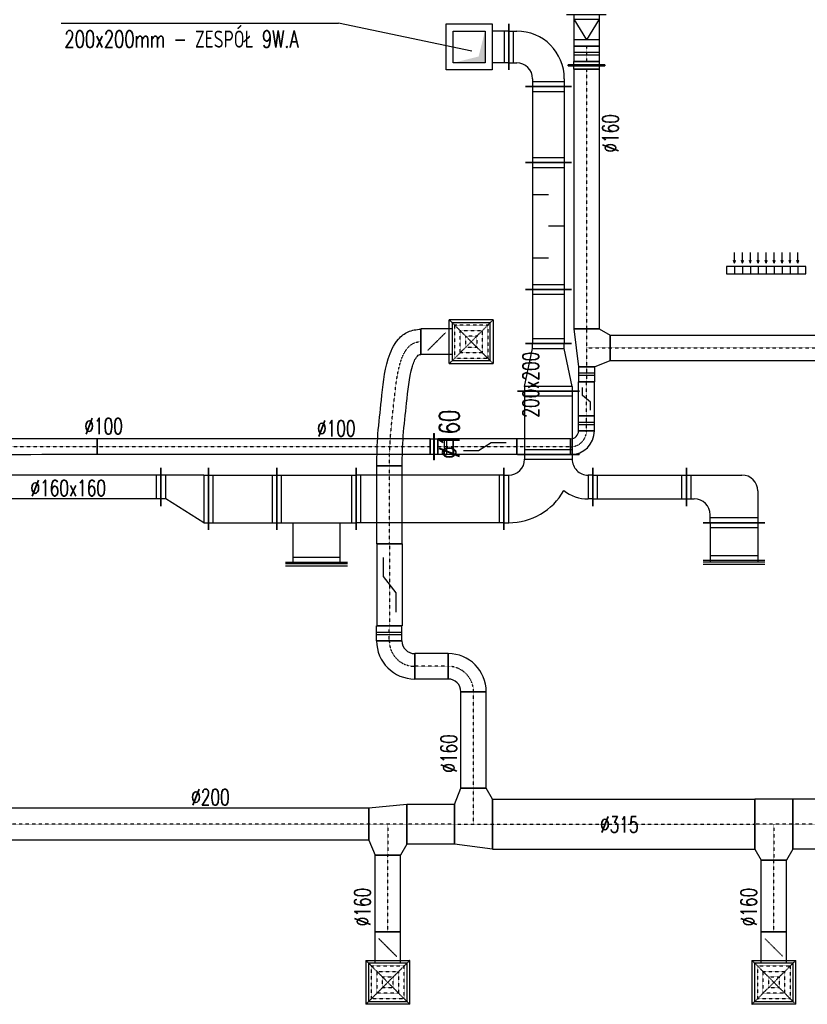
# Model space of a CAD drawing. Extents: x -7228 to 74941, y -112898 to 85621.
# Tile 209 of 256: x 28503 to 29000, y 34369 to 34989. Entities that reach past the tile are written whole.
import ezdxf

# ---------------------------------------------------------------- set-up
doc = ezdxf.new("R2010")
doc.units = 0
doc.linetypes.add('DASHDOT', pattern=[1, 0.5, -0.25, 0, -0.25])
doc.linetypes.add('DASHED', pattern=[0.75, 0.5, -0.25])
doc.layers.get('0').update_dxf_attribs({"color": 101, "linetype": 'CONTINUOUS'})
for name, color, linetype in [('E35', 6, 'CONTINUOUS'), ('FLUID-N9A', 7, 'CONTINUOUS'), ('FLUID-N9A-SYM', 7, 'CONTINUOUS'), ('FLUID-W9A', 7, 'CONTINUOUS'), ('FLUID-W9B', 7, 'CONTINUOUS'), ('FLUID-W9B-SYM', 7, 'CONTINUOUS'), ('m-went-odnośniki', 255, 'CONTINUOUS'), ('m-went-opis', 86, 'CONTINUOUS'), ('m-went-urządzenia', 51, 'CONTINUOUS')]:
    doc.layers.add(name, color=color, linetype=linetype)
doc.styles.add('tab-bud$0$ROMANS', font='romans', dxfattribs={"width": 0.7})
doc.linetypes.add('ZIGZAG', pattern='A,0.00254,-5.08,[131,ltypeshp.shx,S=5.08,R=0,X=-5.08,Y=0],-10.16,[131,ltypeshp.shx,S=5.08,R=180,X=5.08,Y=0],-5.08', length=20.32254)

# ---------------------------------------------------------------- blocks, each defined once
blk = doc.blocks.new('*U7478')
at = {"color": 1, "linetype": 'Continuous', "lineweight": -2}
for p, q in [((-100, -125), (-100, 125)), ((100, 80), (100, -80))]:
    blk.add_line(p, q, dxfattribs=at)
at = {"color": 0, "linetype": 'ByBlock', "lineweight": -2}
for p, q in [((-100, 80), (-70, 80)), ((-70, 80), (60, 80)), ((60, 80), (100, 80)), ((-100, -80), (-70, -80)), ((-70, -80), (60, -80)), ((60, -80), (100, -80))]:
    blk.add_line(p, q, dxfattribs=at)
at = {"color": 4, "linetype": 'Continuous'}
for p, q in [((-70, -80), (-70, 80)), ((-70, 80), (60, 0)), ((60, 80), (60, -80)), ((-70, -80), (60, 0))]:
    blk.add_line(p, q, dxfattribs=at)
blk = doc.blocks.new('*U7481')
at = {"color": 1, "linetype": 'Continuous', "lineweight": -2}
for p, q in [((-25, -80), (-25, 80)), ((25, 80), (25, -80))]:
    blk.add_line(p, q, dxfattribs=at)
at = {"color": 0, "linetype": 'ByBlock', "lineweight": -2}
for p, q in [((-25, 80), (-2.5, 80)), ((-2.5, 115), (2.5, 115)), ((-2.5, 115), (-2.5, -115)), ((2.5, -115), (2.5, 115)), ((2.5, 80), (25, 80)), ((-2.5, -80), (-25, -80)), ((2.5, -115), (-2.5, -115)), ((25, -80), (2.5, -80))]:
    blk.add_line(p, q, dxfattribs=at)
blk = doc.blocks.new('*U7480')
at = {"color": 1, "linetype": 'Continuous', "lineweight": -2}
for p, q in [((-47.5, -80), (-47.5, 80)), ((47.5, 80), (47.5, -80))]:
    blk.add_line(p, q, dxfattribs=at)
at = {"color": 0, "linetype": 'ByBlock', "lineweight": -2}
for p, q in [((-47.5, 80), (47.5, 80)), ((-47.5, -80), (47.5, -80))]:
    blk.add_line(p, q, dxfattribs=at)
at = {"color": 4, "linetype": 'Continuous'}
for p, q in [((-7.5, 80), (-7.5, -80)), ((7.5, 80), (7.5, -80))]:
    blk.add_line(p, q, dxfattribs=at)
at = {"layer": 'FLUID-W9B-SYM', "color": 2, "linetype": 'DASHDOT'}
blk.add_line((-47.5, 0), (47.5, 0), dxfattribs=at)
blk = doc.blocks.new('*U7479')
at = {"color": 1, "linetype": 'Continuous', "lineweight": -2}
for p, q in [((-817.5, -80), (-817.5, 80)), ((817.5, 80), (817.5, -80))]:
    blk.add_line(p, q, dxfattribs=at)
at = {"color": 0, "linetype": 'ByBlock', "lineweight": -2}
for p, q in [((-817.5, 80), (817.5, 80)), ((-817.5, -80), (817.5, -80))]:
    blk.add_line(p, q, dxfattribs=at)
at = {"layer": 'FLUID-W9B-SYM', "color": 2, "linetype": 'DASHDOT'}
blk.add_line((-817.5, 0), (817.5, 0), dxfattribs=at)
blk = doc.blocks.new('*U7485')
at = {"color": 0, "linetype": 'ByBlock', "lineweight": -2}
for p, q in [((-120, 80), (-80, 150)), ((120, 50), (80, 150)), ((-120, -80), (120, -50))]:
    blk.add_line(p, q, dxfattribs=at)
at = {"color": 1, "linetype": 'Continuous', "lineweight": -2}
for p, q in [((-80, 150), (80, 150)), ((-120, -80), (-120, 80)), ((120, 50), (120, -50))]:
    blk.add_line(p, q, dxfattribs=at)
at = {"layer": 'FLUID-W9B-SYM', "color": 2, "linetype": 'DASHDOT'}
for p, q in [((0, 0), (0, 150)), ((-120, 0), (120, 0))]:
    blk.add_line(p, q, dxfattribs=at)
blk = doc.blocks.new('*U7500')
at = {"color": 1, "linetype": 'Continuous', "lineweight": -2}
for p, q in [((75, 75), (75, -25)), ((25, -75), (-75, -75))]:
    blk.add_line(p, q, dxfattribs=at)
at = {"color": 0, "linetype": 'ByBlock', "lineweight": -2}
for radius in [150, 50]:
    blk.add_arc((75, -75), radius, 90, 180, dxfattribs=at)
at = {"layer": 'FLUID-W9B-SYM', "color": 2, "linetype": 'DASHDOT'}
blk.add_arc((75, -75), 100, 90, 180, dxfattribs=at)
blk = doc.blocks.new('*U7501')
at = {"color": 1, "linetype": 'Continuous', "lineweight": -2}
for p, q in [((-170, -50), (-170, 50)), ((170, 50), (170, -50))]:
    blk.add_line(p, q, dxfattribs=at)
at = {"color": 0, "linetype": 'ByBlock', "lineweight": -2}
for p, q in [((-170, 50), (170, 50)), ((-170, -50), (170, -50))]:
    blk.add_line(p, q, dxfattribs=at)
at = {"layer": 'FLUID-W9B-SYM', "color": 2, "linetype": 'DASHDOT'}
blk.add_line((-170, 0), (170, 0), dxfattribs=at)
blk = doc.blocks.new('*U7346')
at = {"color": 1, "linetype": 'Continuous', "lineweight": -2}
for p, q in [((200, 195), (200, -95)), ((95, -200), (-195, -200))]:
    blk.add_line(p, q, dxfattribs=at)
at = {"color": 0, "linetype": 'ByBlock', "lineweight": -2}
for p, q in [((150, 150), (200, 150)), ((150, -50), (200, -50)), ((-150, -200), (-150, -150)), ((50, -200), (50, -150))]:
    blk.add_line(p, q, dxfattribs=at)
at = {"color": 4, "linetype": 'Continuous'}
for p, q in [((170, 150), (170, -50)), ((50, -170), (-150, -170))]:
    blk.add_line(p, q, dxfattribs=at)
at = {"color": 0, "linetype": 'ByBlock', "lineweight": -2}
for radius in [300, 100]:
    blk.add_arc((150, -150), radius, 90, 180, dxfattribs=at)
blk = doc.blocks.new('*U7347')
at = {"color": 1, "linetype": 'Continuous', "lineweight": -2}
for p, q in [((-239.5, -145), (-239.5, 145)), ((239.5, 145), (239.5, -145))]:
    blk.add_line(p, q, dxfattribs=at)
at = {"color": 0, "linetype": 'ByBlock', "lineweight": -2}
for p, q in [((-239.5, 100), (239.5, 100)), ((-239.5, -100), (239.5, -100))]:
    blk.add_line(p, q, dxfattribs=at)
at = {"color": 4, "linetype": 'Continuous'}
for p, q in [((-209.5, -100), (-209.5, 100)), ((209.5, 100), (209.5, -100))]:
    blk.add_line(p, q, dxfattribs=at)
blk = doc.blocks.new('*U7348')
at = {"color": 1, "linetype": 'Continuous', "lineweight": -2}
for p, q in [((-400, -145), (-400, 145)), ((400, 145), (400, -145))]:
    blk.add_line(p, q, dxfattribs=at)
at = {"color": 0, "linetype": 'ByBlock', "lineweight": -2}
for p, q in [((-400, 100), (400, 100)), ((-400, -100), (400, -100))]:
    blk.add_line(p, q, dxfattribs=at)
at = {"color": 4, "linetype": 'Continuous'}
for p, q in [((-370, -100), (-370, 100)), ((0, 100), (0, 0)), ((370, 100), (370, -100)), ((-200, -100), (-200, 0)), ((200, -100), (200, 0))]:
    blk.add_line(p, q, dxfattribs=at)
blk = doc.blocks.new('*U7351')
at = {"color": 1, "linetype": 'Continuous', "lineweight": -2}
for p, q in [((-199.5, -195), (-199.5, 195)), ((199.5, 195), (199.5, -195))]:
    blk.add_line(p, q, dxfattribs=at)
at = {"color": 0, "linetype": 'ByBlock', "lineweight": -2}
for p, q in [((-199.5, 150), (199.5, 150)), ((-199.5, -150), (199.5, -150))]:
    blk.add_line(p, q, dxfattribs=at)
at = {"color": 4, "linetype": 'Continuous'}
for p, q in [((-169.5, -150), (-169.5, 150)), ((169.5, 150), (169.5, -150))]:
    blk.add_line(p, q, dxfattribs=at)
blk = doc.blocks.new('*U7484')
at = {"color": 1, "linetype": 'Continuous', "lineweight": -2}
for p, q in [((-107, -50), (-107, 50)), ((107, 50), (107, -50))]:
    blk.add_line(p, q, dxfattribs=at)
at = {"color": 0, "linetype": 'ByBlock', "lineweight": -2}
for p, q in [((-107, 50), (107, 50)), ((-107, -50), (107, -50))]:
    blk.add_line(p, q, dxfattribs=at)
at = {"color": 4, "linetype": 'Continuous'}
for p, q in [((-21.4, -25), (21.4, 25)), ((21.4, 25), (71.3, 25)), ((-71.3, -25), (-21.4, -25))]:
    blk.add_line(p, q, dxfattribs=at)
at = {"layer": 'FLUID-W9B-SYM', "color": 2, "linetype": 'DASHDOT'}
blk.add_line((-107, 0), (107, 0), dxfattribs=at)
blk = doc.blocks.new('*U7499')
at = {"color": 1, "linetype": 'Continuous', "lineweight": -2}
for p, q in [((-47.5, -50), (-47.5, 50)), ((47.5, 50), (47.5, -50))]:
    blk.add_line(p, q, dxfattribs=at)
at = {"color": 0, "linetype": 'ByBlock', "lineweight": -2}
for p, q in [((-47.5, 50), (47.5, 50)), ((-47.5, -50), (47.5, -50))]:
    blk.add_line(p, q, dxfattribs=at)
at = {"color": 4, "linetype": 'Continuous'}
for p, q in [((-7.5, 50), (-7.5, -50)), ((7.5, 50), (7.5, -50))]:
    blk.add_line(p, q, dxfattribs=at)
at = {"layer": 'FLUID-W9B-SYM', "color": 2, "linetype": 'DASHDOT'}
blk.add_line((-47.5, 0), (47.5, 0), dxfattribs=at)
blk = doc.blocks.new('*U7483')
at = {"color": 1, "linetype": 'Continuous', "lineweight": -2}
for p, q in [((-47.5, -50), (-47.5, 50)), ((47.5, 50), (47.5, -50))]:
    blk.add_line(p, q, dxfattribs=at)
at = {"color": 0, "linetype": 'ByBlock', "lineweight": -2}
for p, q in [((-47.5, 50), (47.5, 50)), ((-47.5, -50), (47.5, -50))]:
    blk.add_line(p, q, dxfattribs=at)
at = {"color": 4, "linetype": 'Continuous'}
for p, q in [((-7.5, 50), (-7.5, -50)), ((7.5, 50), (7.5, -50))]:
    blk.add_line(p, q, dxfattribs=at)
at = {"layer": 'FLUID-W9B-SYM', "color": 2, "linetype": 'DASHDOT'}
blk.add_line((-47.5, 0), (47.5, 0), dxfattribs=at)
blk = doc.blocks.new('*U7349')
at = {"color": 1, "linetype": 'Continuous', "lineweight": -2}
for p, q in [((-170.5, -145), (-170.5, 145)), ((170.5, 145), (170.5, -145))]:
    blk.add_line(p, q, dxfattribs=at)
at = {"color": 0, "linetype": 'ByBlock', "lineweight": -2}
for p, q in [((-170.5, 100), (170.5, 100)), ((-170.5, -100), (170.5, -100))]:
    blk.add_line(p, q, dxfattribs=at)
at = {"color": 4, "linetype": 'Continuous'}
for p, q in [((-140.5, -100), (-140.5, 100)), ((140.5, 100), (140.5, -100))]:
    blk.add_line(p, q, dxfattribs=at)
blk = doc.blocks.new('*U7350')
at = {"color": 1, "linetype": 'Continuous', "lineweight": -2}
for p, q in [((-150, -195), (-150, 195)), ((150, 145), (150, -145))]:
    blk.add_line(p, q, dxfattribs=at)
at = {"color": 0, "linetype": 'ByBlock', "lineweight": -2}
for p, q in [((-120, 150), (-150, 150)), ((-120, 150), (120, 100)), ((120, 100), (150, 100)), ((-120, -150), (120, -100)), ((120, -100), (150, -100)), ((-120, -150), (-150, -150))]:
    blk.add_line(p, q, dxfattribs=at)
at = {"color": 4, "linetype": 'Continuous'}
for p, q in [((-120, -150), (-120, 150)), ((120, 100), (120, -100))]:
    blk.add_line(p, q, dxfattribs=at)
blk = doc.blocks.new('*U7482')
at = {"color": 1, "linetype": 'Continuous', "lineweight": -2}
for p, q in [((-989.5, -80), (-989.5, 80)), ((989.5, 80), (989.5, -80))]:
    blk.add_line(p, q, dxfattribs=at)
at = {"color": 0, "linetype": 'ByBlock', "lineweight": -2}
for p, q in [((-989.5, 80), (989.5, 80)), ((-989.5, -80), (989.5, -80))]:
    blk.add_line(p, q, dxfattribs=at)
at = {"layer": 'FLUID-W9B-SYM', "color": 2, "linetype": 'DASHDOT'}
blk.add_line((-989.5, 0), (989.5, 0), dxfattribs=at)
blk = doc.blocks.new('*U7352')
at = {"color": 1, "linetype": 'Continuous', "lineweight": -2}
for p, q in [((280, 260), (280, -130)), ((-280, -130), (-280, 110)), ((195, -215), (-195, -215))]:
    blk.add_line(p, q, dxfattribs=at)
at = {"color": 4, "linetype": 'Continuous'}
for p, q in [((250, 215), (250, -85)), ((-250, -85), (-250, 65)), ((150, -185), (-150, -185))]:
    blk.add_line(p, q, dxfattribs=at)
at = {"color": 0, "linetype": 'ByBlock', "lineweight": -2}
for p, q in [((280, 215), (250, 215)), ((-280, 65), (-250, 65)), ((-280, -85), (-250, -85)), ((280, -85), (250, -85)), ((-150, -215), (-150, -185)), ((150, -215), (150, -185))]:
    blk.add_line(p, q, dxfattribs=at)
for centre, radius, start, end in [((250, -185), 400, 90, 150.3137), ((-250, -185), 250, 52.4105, 90), ((-250, -185), 100, 0, 90), ((250, -185), 100, 90, 180)]:
    blk.add_arc(centre, radius, start, end, dxfattribs=at)
blk = doc.blocks.new('*U7357')
at = {"color": 1, "linetype": 'Continuous', "lineweight": -2}
for p, q in [((-466, -195), (-466, 195)), ((466, 195), (466, -195))]:
    blk.add_line(p, q, dxfattribs=at)
at = {"color": 0, "linetype": 'ByBlock', "lineweight": -2}
for p, q in [((-466, 150), (466, 150)), ((-466, -150), (466, -150))]:
    blk.add_line(p, q, dxfattribs=at)
at = {"color": 4, "linetype": 'Continuous'}
for p, q in [((-436, -150), (-436, 150)), ((436, 150), (436, -150))]:
    blk.add_line(p, q, dxfattribs=at)
blk = doc.blocks.new('*U7356')
at = {"color": 1, "linetype": 'Continuous', "lineweight": -2}
for p, q in [((-295, -120), (-295, 120)), ((295, 120), (295, -120))]:
    blk.add_line(p, q, dxfattribs=at)
at = {"color": 0, "linetype": 'ByBlock', "lineweight": -2}
for p, q in [((-295, 75), (295, 75)), ((-295, -75), (295, -75))]:
    blk.add_line(p, q, dxfattribs=at)
at = {"color": 4, "linetype": 'Continuous'}
for p, q in [((-265, -75), (-265, 75)), ((265, 75), (265, -75))]:
    blk.add_line(p, q, dxfattribs=at)
blk = doc.blocks.new('*U7355')
at = {"color": 1, "linetype": 'Continuous', "lineweight": -2}
for p, q in [((160, 260), (160, -130)), ((55, -235), (-185, -235))]:
    blk.add_line(p, q, dxfattribs=at)
at = {"color": 0, "linetype": 'ByBlock', "lineweight": -2}
for p, q in [((-40, 215), (160, 215)), ((-140, -235), (-140, 115)), ((160, -85), (110, -85)), ((10, -235), (10, -185))]:
    blk.add_line(p, q, dxfattribs=at)
at = {"color": 4, "linetype": 'Continuous'}
for p, q in [((130, 215), (130, -85)), ((10, -205), (-140, -205))]:
    blk.add_line(p, q, dxfattribs=at)
at = {"color": 0, "linetype": 'ByBlock', "lineweight": -2}
for centre in [(-40, 115), (110, -185)]:
    blk.add_arc(centre, 100, 90, 180, dxfattribs=at)
blk = doc.blocks.new('*U7354')
at = {"color": 1, "linetype": 'Continuous', "lineweight": -2}
for p, q in [((-119.5, -195), (-119.5, 195)), ((119.5, 195), (119.5, -195))]:
    blk.add_line(p, q, dxfattribs=at)
at = {"color": 0, "linetype": 'ByBlock', "lineweight": -2}
for p, q in [((-119.5, 150), (119.5, 150)), ((-119.5, -150), (119.5, -150))]:
    blk.add_line(p, q, dxfattribs=at)
at = {"color": 4, "linetype": 'Continuous'}
for p, q in [((-89.5, -150), (-89.5, 150)), ((89.5, 150), (89.5, -150))]:
    blk.add_line(p, q, dxfattribs=at)
blk = doc.blocks.new('*U7353')
at = {"color": 4, "linetype": 'Continuous'}
blk.add_line((-195, 25), (195, 25), dxfattribs=at)
at = {"color": 0, "linetype": 'ByBlock', "lineweight": -2}
for p, q in [((-195, 10), (195, 10)), ((-150, 0), (-150, 10)), ((150, 0), (150, 10))]:
    blk.add_line(p, q, dxfattribs=at)
blk = doc.blocks.new('*U7359')
at = {"color": 4, "linetype": 'Continuous'}
blk.add_line((-195, 25), (195, 25), dxfattribs=at)
at = {"color": 0, "linetype": 'ByBlock', "lineweight": -2}
for p, q in [((-195, 10), (195, 10)), ((-150, 0), (-150, 10)), ((150, 0), (150, 10))]:
    blk.add_line(p, q, dxfattribs=at)
blk = doc.blocks.new('*U7358')
at = {"color": 1, "linetype": 'Continuous', "lineweight": -2}
for p, q in [((-250, -195), (-250, 195)), ((250, 195), (250, -195)), ((195, -400), (-195, -400))]:
    blk.add_line(p, q, dxfattribs=at)
at = {"color": 0, "linetype": 'ByBlock', "lineweight": -2}
for p, q in [((-250, 150), (250, 150)), ((-250, -150), (250, -150)), ((-150, -150), (-150, -400)), ((150, -400), (150, -150))]:
    blk.add_line(p, q, dxfattribs=at)
at = {"color": 4, "linetype": 'Continuous'}
for p, q in [((-220, -150), (-220, 150)), ((220, 150), (220, -150)), ((150, -370), (-150, -370))]:
    blk.add_line(p, q, dxfattribs=at)
blk = doc.blocks.new('*U7362')
at = {"color": 1, "linetype": 'Continuous', "lineweight": -2}
for p, q in [((-150, -45), (-150, 195)), ((150, 195), (150, -195))]:
    blk.add_line(p, q, dxfattribs=at)
at = {"color": 0, "linetype": 'ByBlock', "lineweight": -2}
for p, q in [((-120, 150), (-150, 150)), ((120, 150), (-120, 150)), ((120, 150), (150, 150)), ((-120, 0), (-150, 0)), ((120, -150), (-120, 0)), ((120, -150), (150, -150))]:
    blk.add_line(p, q, dxfattribs=at)
at = {"color": 4, "linetype": 'Continuous'}
for p, q in [((-120, 0), (-120, 150)), ((120, 150), (120, -150))]:
    blk.add_line(p, q, dxfattribs=at)
blk = doc.blocks.new('*U7361')
at = {"color": 1, "linetype": 'Continuous', "lineweight": -2}
for p, q in [((-215.5, -195), (-215.5, 195)), ((215.5, 195), (215.5, -195))]:
    blk.add_line(p, q, dxfattribs=at)
at = {"color": 0, "linetype": 'ByBlock', "lineweight": -2}
for p, q in [((-215.5, 150), (215.5, 150)), ((-215.5, -150), (215.5, -150))]:
    blk.add_line(p, q, dxfattribs=at)
at = {"color": 4, "linetype": 'Continuous'}
for p, q in [((-185.5, -150), (-185.5, 150)), ((185.5, 150), (185.5, -150))]:
    blk.add_line(p, q, dxfattribs=at)
blk = doc.blocks.new('*U7360')
at = {"color": 1, "linetype": 'Continuous', "lineweight": -2}
for p, q in [((-590, -120), (-590, 120)), ((590, 120), (590, -120))]:
    blk.add_line(p, q, dxfattribs=at)
at = {"color": 0, "linetype": 'ByBlock', "lineweight": -2}
for p, q in [((-590, 75), (590, 75)), ((-590, -75), (590, -75))]:
    blk.add_line(p, q, dxfattribs=at)
at = {"color": 4, "linetype": 'Continuous'}
for p, q in [((-560, -75), (-560, 75)), ((560, 75), (560, -75))]:
    blk.add_line(p, q, dxfattribs=at)
blk = doc.blocks.new('*U6717')
at = {"color": 5, "linetype": 'Continuous', "lineweight": -2}
for p, q in [((-774, -157.5), (-774, 157.5)), ((774, 157.5), (774, -157.5))]:
    blk.add_line(p, q, dxfattribs=at)
at = {"color": 0, "linetype": 'ByBlock', "lineweight": -2}
for p, q in [((-774, 157.5), (774, 157.5)), ((-774, -157.5), (774, -157.5))]:
    blk.add_line(p, q, dxfattribs=at)
at = {"layer": 'FLUID-N9A-SYM', "color": 2, "linetype": 'DASHDOT'}
blk.add_line((-774, 0), (774, 0), dxfattribs=at)
blk = doc.blocks.new('*U6716')
at = {"color": 0, "linetype": 'ByBlock', "lineweight": -2}
for p, q in [((-120, 157.5), (-80, 227.5)), ((120, 157.5), (80, 227.5)), ((-120, -157.5), (120, -157.5))]:
    blk.add_line(p, q, dxfattribs=at)
at = {"color": 5, "linetype": 'Continuous', "lineweight": -2}
for p, q in [((-80, 227.5), (80, 227.5)), ((-120, -157.5), (-120, 157.5)), ((120, 157.5), (120, -157.5))]:
    blk.add_line(p, q, dxfattribs=at)
at = {"layer": 'FLUID-N9A-SYM', "color": 2, "linetype": 'DASHDOT'}
for p, q in [((0, 0), (0, 227.5)), ((-120, 0), (120, 0))]:
    blk.add_line(p, q, dxfattribs=at)
blk = doc.blocks.new('*U6715')
at = {"color": 4, "linetype": 'Continuous'}
for p, q in [((-138.5, 138.5), (138.5, 138.5)), ((-138.5, 138.5), (-138.5, -138.5)), ((138.5, -138.5), (138.5, 138.5)), ((138.5, -138.5), (-138.5, -138.5))]:
    blk.add_line(p, q, dxfattribs=at)
at = {"color": 4, "linetype": 'DASHED'}
for p, q in [((-138.5, 138.5), (0, 0)), ((138.5, 138.5), (0, 0)), ((-103.9, 103.9), (103.9, 103.9)), ((-103.9, 103.9), (-103.9, -103.9)), ((-69.2, 69.2), (69.2, 69.2)), ((-69.2, 69.2), (-69.2, -69.2)), ((69.2, -69.2), (69.2, 69.2)), ((103.9, -103.9), (103.9, 103.9)), ((-138.5, -138.5), (0, 0)), ((-34.6, 34.6), (34.6, 34.6)), ((-34.6, 34.6), (-34.6, -34.6)), ((138.5, -138.5), (0, 0)), ((34.6, -34.6), (34.6, 34.6)), ((34.6, -34.6), (-34.6, -34.6)), ((103.9, -103.9), (-103.9, -103.9)), ((69.2, -69.2), (-69.2, -69.2)), ((0, -219), (-56.6, -162.4)), ((0, -219), (56.6, -275.6))]:
    blk.add_line(p, q, dxfattribs=at)
at = {"color": 0, "linetype": 'ByBlock', "lineweight": -2}
for p, q in [((-120, -120), (-120, 120)), ((120, 120), (-120, 120)), ((120, 120), (120, -120)), ((-120, -120), (120, -120)), ((-80, -120), (-80, -318)), ((80, -120), (80, -318))]:
    blk.add_line(p, q, dxfattribs=at)
at = {"color": 5, "linetype": 'Continuous', "lineweight": -2}
blk.add_line((80, -318), (-80, -318), dxfattribs=at)
at = {"color": 4, "linetype": 'Continuous'}
blk.add_lwpolyline([(-2.5, -219, 5, 5, 1), (2.5, -219, 5, 5, 1)], format="xyseb", close=True, dxfattribs=at)
blk = doc.blocks.new('*U6714')
at = {"color": 5, "linetype": 'Continuous', "lineweight": -2}
for p, q in [((-80, 0), (80, 0)), ((80, -451.3), (-80, -451.3))]:
    blk.add_line(p, q, dxfattribs=at)
at = {"color": 5, "linetype": 'ZIGZAG', "lineweight": -2, "ltscale": 0.4}
for points in [[(-80, -451.3), (-80, 0)], [(80, -451.3), (80, 0)]]:
    blk.add_spline(points, degree=3, dxfattribs=at)
at = {"layer": 'FLUID-N9A-SYM', "color": 2, "linetype": 'DASHDOT', "start_tangent": (0, 1), "end_tangent": (0, 1)}
blk.add_spline([(0, -451.3), (0, 0)], degree=3, dxfattribs=at)
blk = doc.blocks.new('*U6710')
at = {"color": 4, "linetype": 'Continuous'}
for p, q in [((-138.5, 138.5), (138.5, 138.5)), ((-138.5, 138.5), (-138.5, -138.5)), ((138.5, -138.5), (138.5, 138.5)), ((138.5, -138.5), (-138.5, -138.5))]:
    blk.add_line(p, q, dxfattribs=at)
at = {"color": 4, "linetype": 'DASHED'}
for p, q in [((-138.5, 138.5), (0, 0)), ((138.5, 138.5), (0, 0)), ((-103.9, 103.9), (103.9, 103.9)), ((-103.9, 103.9), (-103.9, -103.9)), ((-69.2, 69.2), (69.2, 69.2)), ((-69.2, 69.2), (-69.2, -69.2)), ((69.2, -69.2), (69.2, 69.2)), ((103.9, -103.9), (103.9, 103.9)), ((-138.5, -138.5), (0, 0)), ((-34.6, 34.6), (34.6, 34.6)), ((-34.6, 34.6), (-34.6, -34.6)), ((138.5, -138.5), (0, 0)), ((34.6, -34.6), (34.6, 34.6)), ((34.6, -34.6), (-34.6, -34.6)), ((103.9, -103.9), (-103.9, -103.9)), ((69.2, -69.2), (-69.2, -69.2)), ((0, -219), (-56.6, -162.4)), ((0, -219), (56.6, -275.6))]:
    blk.add_line(p, q, dxfattribs=at)
at = {"color": 0, "linetype": 'ByBlock', "lineweight": -2}
for p, q in [((-120, -120), (-120, 120)), ((120, 120), (-120, 120)), ((120, 120), (120, -120)), ((-120, -120), (120, -120)), ((-80, -120), (-80, -318)), ((80, -120), (80, -318))]:
    blk.add_line(p, q, dxfattribs=at)
at = {"color": 5, "linetype": 'Continuous', "lineweight": -2}
blk.add_line((80, -318), (-80, -318), dxfattribs=at)
at = {"color": 4, "linetype": 'Continuous'}
blk.add_lwpolyline([(-2.5, -219, 5, 5, 1), (2.5, -219, 5, 5, 1)], format="xyseb", close=True, dxfattribs=at)
blk = doc.blocks.new('*U6690')
at = {"color": 4, "linetype": 'Continuous'}
for p, q in [((-138.5, 138.5), (138.5, 138.5)), ((-138.5, 138.5), (-138.5, -138.5)), ((138.5, -138.5), (138.5, 138.5)), ((138.5, -138.5), (-138.5, -138.5))]:
    blk.add_line(p, q, dxfattribs=at)
at = {"color": 4, "linetype": 'DASHED'}
for p, q in [((-138.5, 138.5), (0, 0)), ((138.5, 138.5), (0, 0)), ((-103.9, 103.9), (103.9, 103.9)), ((-103.9, 103.9), (-103.9, -103.9)), ((-69.2, 69.2), (69.2, 69.2)), ((-69.2, 69.2), (-69.2, -69.2)), ((69.2, -69.2), (69.2, 69.2)), ((103.9, -103.9), (103.9, 103.9)), ((-138.5, -138.5), (0, 0)), ((-34.6, 34.6), (34.6, 34.6)), ((-34.6, 34.6), (-34.6, -34.6)), ((138.5, -138.5), (0, 0)), ((34.6, -34.6), (34.6, 34.6)), ((34.6, -34.6), (-34.6, -34.6)), ((103.9, -103.9), (-103.9, -103.9)), ((69.2, -69.2), (-69.2, -69.2)), ((0, -219), (-56.6, -162.4)), ((0, -219), (56.6, -275.6))]:
    blk.add_line(p, q, dxfattribs=at)
at = {"color": 0, "linetype": 'ByBlock', "lineweight": -2}
for p, q in [((-120, -120), (-120, 120)), ((120, 120), (-120, 120)), ((120, 120), (120, -120)), ((-120, -120), (120, -120)), ((-80, -120), (-80, -318)), ((80, -120), (80, -318))]:
    blk.add_line(p, q, dxfattribs=at)
at = {"color": 5, "linetype": 'Continuous', "lineweight": -2}
blk.add_line((80, -318), (-80, -318), dxfattribs=at)
at = {"color": 4, "linetype": 'Continuous'}
blk.add_lwpolyline([(-2.5, -219, 5, 5, 1), (2.5, -219, 5, 5, 1)], format="xyseb", close=True, dxfattribs=at)
blk = doc.blocks.new('*U6708')
at = {"color": 0, "linetype": 'ByBlock', "lineweight": -2}
for p, q in [((-120, 125), (-80, 227.5)), ((120, 157.5), (80, 227.5)), ((120, -157.5), (-120, -125))]:
    blk.add_line(p, q, dxfattribs=at)
at = {"color": 5, "linetype": 'Continuous', "lineweight": -2}
for p, q in [((-80, 227.5), (80, 227.5)), ((-120, -125), (-120, 125)), ((120, 157.5), (120, -157.5))]:
    blk.add_line(p, q, dxfattribs=at)
at = {"layer": 'FLUID-N9A-SYM', "color": 2, "linetype": 'DASHDOT'}
for p, q in [((0, 0), (0, 227.5)), ((-120, 0), (120, 0))]:
    blk.add_line(p, q, dxfattribs=at)
blk = doc.blocks.new('*U6707')
at = {"color": 5, "linetype": 'Continuous', "lineweight": -2}
for p, q in [((-1137, -100), (-1137, 100)), ((1137, 100), (1137, -100))]:
    blk.add_line(p, q, dxfattribs=at)
at = {"color": 0, "linetype": 'ByBlock', "lineweight": -2}
for p, q in [((-1137, 100), (1137, 100)), ((-1137, -100), (1137, -100))]:
    blk.add_line(p, q, dxfattribs=at)
at = {"layer": 'FLUID-N9A-SYM', "color": 2, "linetype": 'DASHDOT'}
blk.add_line((-1137, 0), (1137, 0), dxfattribs=at)
blk = doc.blocks.new('*U6691')
at = {"color": 5, "linetype": 'Continuous', "lineweight": -2}
for p, q in [((-245.5, -80), (-245.5, 80)), ((245.5, 80), (245.5, -80))]:
    blk.add_line(p, q, dxfattribs=at)
at = {"color": 0, "linetype": 'ByBlock', "lineweight": -2}
for p, q in [((-245.5, 80), (245.5, 80)), ((-245.5, -80), (245.5, -80))]:
    blk.add_line(p, q, dxfattribs=at)
at = {"layer": 'FLUID-N9A-SYM', "color": 2, "linetype": 'DASHDOT'}
blk.add_line((-245.5, 0), (245.5, 0), dxfattribs=at)
blk = doc.blocks.new('*U6697')
at = {"color": 5, "linetype": 'Continuous', "lineweight": -2}
for p, q in [((-304, -80), (-304, 80)), ((304, 80), (304, -80))]:
    blk.add_line(p, q, dxfattribs=at)
at = {"color": 0, "linetype": 'ByBlock', "lineweight": -2}
for p, q in [((-304, 80), (304, 80)), ((-304, -80), (304, -80))]:
    blk.add_line(p, q, dxfattribs=at)
at = {"layer": 'FLUID-N9A-SYM', "color": 2, "linetype": 'DASHDOT'}
blk.add_line((-304, 0), (304, 0), dxfattribs=at)
blk = doc.blocks.new('*U6696')
at = {"color": 5, "linetype": 'Continuous', "lineweight": -2}
for p, q in [((-120, -40), (-120, 120)), ((120, -120), (-40, -120))]:
    blk.add_line(p, q, dxfattribs=at)
at = {"color": 0, "linetype": 'ByBlock', "lineweight": -2}
for radius in [240, 80]:
    blk.add_arc((-120, -120), radius, 0, 90, dxfattribs=at)
at = {"layer": 'FLUID-N9A-SYM', "color": 2, "linetype": 'DASHDOT'}
blk.add_arc((-120, -120), 160, 0, 90, dxfattribs=at)
blk = doc.blocks.new('*U6695')
at = {"color": 5, "linetype": 'Continuous', "lineweight": -2}
for p, q in [((-105.5, -80), (-105.5, 80)), ((105.5, 80), (105.5, -80))]:
    blk.add_line(p, q, dxfattribs=at)
at = {"color": 0, "linetype": 'ByBlock', "lineweight": -2}
for p, q in [((-105.5, 80), (105.5, 80)), ((-105.5, -80), (105.5, -80))]:
    blk.add_line(p, q, dxfattribs=at)
at = {"layer": 'FLUID-N9A-SYM', "color": 2, "linetype": 'DASHDOT'}
blk.add_line((-105.5, 0), (105.5, 0), dxfattribs=at)
blk = doc.blocks.new('*U6694')
at = {"color": 5, "linetype": 'Continuous', "lineweight": -2}
for p, q in [((120, 120), (120, -40)), ((40, -120), (-120, -120))]:
    blk.add_line(p, q, dxfattribs=at)
at = {"color": 0, "linetype": 'ByBlock', "lineweight": -2}
for radius in [240, 80]:
    blk.add_arc((120, -120), radius, 90, 180, dxfattribs=at)
at = {"layer": 'FLUID-N9A-SYM', "color": 2, "linetype": 'DASHDOT'}
blk.add_arc((120, -120), 160, 90, 180, dxfattribs=at)
blk = doc.blocks.new('*U7503')
at = {"color": 1, "linetype": 'Continuous', "lineweight": -2}
for p, q in [((-1049, -50), (-1049, 50)), ((1049, 50), (1049, -50))]:
    blk.add_line(p, q, dxfattribs=at)
at = {"color": 0, "linetype": 'ByBlock', "lineweight": -2}
for p, q in [((-1049, 50), (1049, 50)), ((-1049, -50), (1049, -50))]:
    blk.add_line(p, q, dxfattribs=at)
at = {"layer": 'FLUID-W9B-SYM', "color": 2, "linetype": 'DASHDOT'}
blk.add_line((-1049, 0), (1049, 0), dxfattribs=at)
blk = doc.blocks.new('*U7502')
at = {"color": 1, "linetype": 'Continuous', "lineweight": -2}
for p, q in [((-200.5, -50), (-200.5, 50)), ((200.5, 50), (200.5, -50))]:
    blk.add_line(p, q, dxfattribs=at)
at = {"color": 0, "linetype": 'ByBlock', "lineweight": -2}
for p, q in [((-200.5, 50), (200.5, 50)), ((-200.5, -50), (200.5, -50))]:
    blk.add_line(p, q, dxfattribs=at)
at = {"color": 4, "linetype": 'Continuous'}
for p, q in [((-40.1, -25), (40.1, 25)), ((40.1, 25), (133.7, 25)), ((-133.7, -25), (-40.1, -25))]:
    blk.add_line(p, q, dxfattribs=at)
at = {"layer": 'FLUID-W9B-SYM', "color": 2, "linetype": 'DASHDOT'}
blk.add_line((-200.5, 0), (200.5, 0), dxfattribs=at)
blk = doc.blocks.new('*U7504')
at = {"color": 1, "linetype": 'Continuous', "lineweight": -2}
blk.add_line((1117.6, 50.3), (1117.6, -49.7), dxfattribs=at)
at = {"color": 0, "linetype": 'ByBlock', "lineweight": -2}
blk.add_arc((0, 0), 50, 90.01987, 270.01987, dxfattribs=at)
at = {"color": 4, "linetype": 'DASHED', "lineweight": -2}
blk.add_arc((0, 0), 50, 270.01987, 90.01987, dxfattribs=at)
at = {"color": 1, "linetype": 'ZIGZAG', "lineweight": -2, "ltscale": 0.4}
for points in [[(1117.6, 50.3), (0, 50)], [(1117.6, -49.7), (0, -50)]]:
    blk.add_spline(points, degree=3, dxfattribs=at)
at = {"layer": 'FLUID-W9B-SYM', "color": 2, "linetype": 'DASHDOT'}
for p, q in [((0, 50), (0, -50)), ((0, 0), (-50, 0))]:
    blk.add_line(p, q, dxfattribs=at)
at = {"layer": 'FLUID-W9B-SYM', "color": 2, "linetype": 'DASHDOT', "start_tangent": (-1, 0), "end_tangent": (-1, -0.000347)}
blk.add_spline([(1117.6, 0.3), (0, 0)], degree=3, dxfattribs=at)
blk = doc.blocks.new('*U6692')
at = {"color": 5, "linetype": 'Continuous', "lineweight": -2}
for p, q in [((-258.5, -80), (-258.5, 80)), ((258.5, 80), (258.5, -80))]:
    blk.add_line(p, q, dxfattribs=at)
at = {"color": 0, "linetype": 'ByBlock', "lineweight": -2}
for p, q in [((-258.5, 80), (258.5, 80)), ((-258.5, -80), (258.5, -80))]:
    blk.add_line(p, q, dxfattribs=at)
at = {"color": 4, "linetype": 'Continuous'}
for p, q in [((-51.7, -40), (51.7, 40)), ((51.7, 40), (172.3, 40)), ((-172.3, -40), (-51.7, -40))]:
    blk.add_line(p, q, dxfattribs=at)
at = {"layer": 'FLUID-N9A-SYM', "color": 2, "linetype": 'DASHDOT'}
blk.add_line((-258.5, 0), (258.5, 0), dxfattribs=at)
blk = doc.blocks.new('*U6693')
at = {"color": 5, "linetype": 'Continuous', "lineweight": -2}
for p, q in [((-47.5, -80), (-47.5, 80)), ((47.5, 80), (47.5, -80))]:
    blk.add_line(p, q, dxfattribs=at)
at = {"color": 0, "linetype": 'ByBlock', "lineweight": -2}
for p, q in [((-47.5, 80), (47.5, 80)), ((-47.5, -80), (47.5, -80))]:
    blk.add_line(p, q, dxfattribs=at)
at = {"color": 4, "linetype": 'Continuous'}
for p, q in [((-7.5, 80), (-7.5, -80)), ((7.5, 80), (7.5, -80))]:
    blk.add_line(p, q, dxfattribs=at)
at = {"layer": 'FLUID-N9A-SYM', "color": 2, "linetype": 'DASHDOT'}
blk.add_line((-47.5, 0), (47.5, 0), dxfattribs=at)
blk = doc.blocks.new('*U6689')
at = {"color": 5, "linetype": 'Continuous', "lineweight": -2}
for p, q in [((165, 421), (165, 261)), ((46.6, -441.6), (-113.4, -441.6))]:
    blk.add_line(p, q, dxfattribs=at)
at = {"color": 5, "linetype": 'ZIGZAG', "lineweight": -2, "ltscale": 0.4}
for points in [[(-113.4, -441.6), (-105.1, -240), (-83.7, -28.1), (-40.6, 232.7), (23.6, 356.7), (84.8, 403.3), (165, 421)], [(46.6, -441.6), (54.4, -252.6), (75.3, -46.1), (112.4, 186.2), (143.2, 250.4), (153.6, 258.9), (165, 261)]]:
    blk.add_spline(points, degree=3, dxfattribs=at)
at = {"layer": 'FLUID-N9A-SYM', "color": 2, "linetype": 'DASHDOT', "start_tangent": (0, 1), "end_tangent": (1, 0)}
blk.add_spline([(-33.4, -441.6), (0, 0), (165, 341)], degree=3, dxfattribs=at)
blk = doc.blocks.new('*U6701')
at = {"color": 5, "linetype": 'Continuous', "lineweight": -2}
for p, q in [((-827, -157.5), (-827, 157.5)), ((827, 157.5), (827, -157.5))]:
    blk.add_line(p, q, dxfattribs=at)
at = {"color": 0, "linetype": 'ByBlock', "lineweight": -2}
for p, q in [((-827, 157.5), (827, 157.5)), ((-827, -157.5), (827, -157.5))]:
    blk.add_line(p, q, dxfattribs=at)
at = {"layer": 'FLUID-N9A-SYM', "color": 2, "linetype": 'DASHDOT'}
blk.add_line((-827, 0), (827, 0), dxfattribs=at)
blk = doc.blocks.new('*U6700')
at = {"color": 5, "linetype": 'Continuous', "lineweight": -2}
for p, q in [((-150.5, -125), (-150.5, 125)), ((150.5, 125), (150.5, -125))]:
    blk.add_line(p, q, dxfattribs=at)
at = {"color": 0, "linetype": 'ByBlock', "lineweight": -2}
for p, q in [((-150.5, 125), (150.5, 125)), ((-150.5, -125), (150.5, -125))]:
    blk.add_line(p, q, dxfattribs=at)
at = {"layer": 'FLUID-N9A-SYM', "color": 2, "linetype": 'DASHDOT'}
blk.add_line((-150.5, 0), (150.5, 0), dxfattribs=at)
blk = doc.blocks.new('*U6699')
at = {"color": 0, "linetype": 'ByBlock', "lineweight": -2}
for p, q in [((-120, 125), (-80, 195)), ((120, 100), (80, 195)), ((-120, -125), (120, -100))]:
    blk.add_line(p, q, dxfattribs=at)
at = {"color": 5, "linetype": 'Continuous', "lineweight": -2}
for p, q in [((-80, 195), (80, 195)), ((-120, -125), (-120, 125)), ((120, 100), (120, -100))]:
    blk.add_line(p, q, dxfattribs=at)
at = {"layer": 'FLUID-N9A-SYM', "color": 2, "linetype": 'DASHDOT'}
for p, q in [((0, 0), (0, 195)), ((-120, 0), (120, 0))]:
    blk.add_line(p, q, dxfattribs=at)
blk = doc.blocks.new('*U6698')
at = {"color": 5, "linetype": 'Continuous', "lineweight": -2}
for p, q in [((-80, 0), (80, 0)), ((80, -483.8), (-80, -483.8))]:
    blk.add_line(p, q, dxfattribs=at)
at = {"color": 5, "linetype": 'ZIGZAG', "lineweight": -2, "ltscale": 0.4}
for points in [[(-80, -483.8), (-80, 0)], [(80, -483.8), (80, 0)]]:
    blk.add_spline(points, degree=3, dxfattribs=at)
at = {"layer": 'FLUID-N9A-SYM', "color": 2, "linetype": 'DASHDOT', "start_tangent": (0, 1), "end_tangent": (0, 1)}
blk.add_spline([(0, -483.8), (0, 0)], degree=3, dxfattribs=at)
blk = doc.blocks.new('*U7366')
at = {"color": 1, "linetype": 'Continuous', "lineweight": -2}
blk.add_line((-185, -145), (-185, 145), dxfattribs=at)
at = {"color": 4, "linetype": 'Continuous'}
for p, q in [((-80, -145), (-80, 145)), ((-80, 145), (210, 145)), ((210, 145), (210, -145)), ((-155, -100), (-155, 100)), ((210, -145), (-80, -145))]:
    blk.add_line(p, q, dxfattribs=at)
at = {"color": 0, "linetype": 'ByBlock', "lineweight": -2}
for p, q in [((-185, 100), (-80, 100)), ((-35, -100), (-35, 100)), ((-35, 100), (165, 100)), ((165, 100), (165, -100)), ((-185, -100), (-80, -100)), ((165, -100), (-35, -100))]:
    blk.add_line(p, q, dxfattribs=at)
at = {"color": 0, "linetype": 'ByBlock'}
blk.add_solid([(-35, 100), (165, 100), (-35, -100), (5, 60)], dxfattribs=at)
blk = doc.blocks.new('*U7507')
at = {"color": 0, "linetype": 'ByBlock', "lineweight": -2}
for p, q in [((-2.5, 82.5), (2.5, 82.5)), ((-2.5, 82.5), (-2.5, -82.5)), ((2.5, -82.5), (2.5, 82.5)), ((-25, 50), (-2.5, 50)), ((2.5, 50), (25, 50)), ((-2.5, -50), (-25, -50)), ((25, -50), (2.5, -50)), ((2.5, -82.5), (-2.5, -82.5))]:
    blk.add_line(p, q, dxfattribs=at)
at = {"color": 1, "linetype": 'Continuous', "lineweight": -2}
for p, q in [((-25, -50), (-25, 50)), ((25, 50), (25, -50))]:
    blk.add_line(p, q, dxfattribs=at)
blk = doc.blocks.new('*U7508')
at = {"color": 1, "linetype": 'Continuous', "lineweight": -2}
for p, q in [((-47.5, -50), (-47.5, 50)), ((47.5, 50), (47.5, -50))]:
    blk.add_line(p, q, dxfattribs=at)
at = {"color": 0, "linetype": 'ByBlock', "lineweight": -2}
for p, q in [((-47.5, 50), (47.5, 50)), ((-47.5, -50), (47.5, -50))]:
    blk.add_line(p, q, dxfattribs=at)
at = {"color": 4, "linetype": 'Continuous'}
for p, q in [((-7.5, 50), (-7.5, -50)), ((7.5, 50), (7.5, -50))]:
    blk.add_line(p, q, dxfattribs=at)
at = {"layer": 'FLUID-W9B-SYM', "color": 2, "linetype": 'DASHDOT'}
blk.add_line((-47.5, 0), (47.5, 0), dxfattribs=at)
blk = doc.blocks.new('KT')
at = {"layer": 'm-went-urządzenia'}
for points in [[(55475.1, 10960.33), (55475.71, 10962.01), (55474.49, 10962.01)], [(55480.1, 10960.33), (55480.71, 10962.01), (55479.49, 10962.01)], [(55485.1, 10960.33), (55485.71, 10962.01), (55484.49, 10962.01)], [(55490.1, 10960.33), (55490.71, 10962.01), (55489.49, 10962.01)], [(55495.1, 10960.33), (55495.71, 10962.01), (55494.49, 10962.01)], [(55500.1, 10960.33), (55500.71, 10962.01), (55499.49, 10962.01)], [(55505.1, 10960.33), (55505.71, 10962.01), (55504.49, 10962.01)], [(55510.1, 10960.33), (55510.71, 10962.01), (55509.49, 10962.01)], [(55515.1, 10960.33), (55515.71, 10962.01), (55514.49, 10962.01)]]:
    blk.add_hatch(color=7, dxfattribs=at).paths.add_polyline_path(points)
at = {"layer": 'm-went-urządzenia', "color": 7}
for p, q in [((55475.1, 10960.33, 0), (55475.1, 10967.21, 0)), ((55480.1, 10960.33, 0), (55480.1, 10967.21, 0)), ((55485.1, 10960.33, 0), (55485.1, 10967.21, 0)), ((55490.1, 10960.33, 0), (55490.1, 10967.21, 0)), ((55495.1, 10960.33, 0), (55495.1, 10967.21, 0)), ((55500.1, 10960.33, 0), (55500.1, 10967.21, 0)), ((55505.1, 10960.33, 0), (55505.1, 10967.21, 0)), ((55510.1, 10960.33, 0), (55510.1, 10967.21, 0)), ((55515.1, 10960.33, 0), (55515.1, 10967.21, 0)), ((55475.1, 10960.33, 0), (55474.49, 10962.01, 0)), ((55474.49, 10962.01, 0), (55475.71, 10962.01, 0)), ((55475.1, 10960.33, 0), (55475.71, 10962.01, 0)), ((55480.1, 10960.33, 0), (55479.49, 10962.01, 0)), ((55479.49, 10962.01, 0), (55480.71, 10962.01, 0)), ((55480.1, 10960.33, 0), (55480.71, 10962.01, 0)), ((55485.1, 10960.33, 0), (55484.49, 10962.01, 0)), ((55484.49, 10962.01, 0), (55485.71, 10962.01, 0)), ((55485.1, 10960.33, 0), (55485.71, 10962.01, 0)), ((55490.1, 10960.33, 0), (55489.49, 10962.01, 0)), ((55489.49, 10962.01, 0), (55490.71, 10962.01, 0)), ((55490.1, 10960.33, 0), (55490.71, 10962.01, 0)), ((55495.1, 10960.33, 0), (55494.49, 10962.01, 0)), ((55494.49, 10962.01, 0), (55495.71, 10962.01, 0)), ((55495.1, 10960.33, 0), (55495.71, 10962.01, 0)), ((55500.1, 10960.33, 0), (55499.49, 10962.01, 0)), ((55499.49, 10962.01, 0), (55500.71, 10962.01, 0)), ((55500.1, 10960.33, 0), (55500.71, 10962.01, 0)), ((55505.1, 10960.33, 0), (55504.49, 10962.01, 0)), ((55504.49, 10962.01, 0), (55505.71, 10962.01, 0)), ((55505.1, 10960.33, 0), (55505.71, 10962.01, 0)), ((55510.1, 10960.33, 0), (55509.49, 10962.01, 0)), ((55509.49, 10962.01, 0), (55510.71, 10962.01, 0)), ((55510.1, 10960.33, 0), (55510.71, 10962.01, 0)), ((55515.1, 10960.33, 0), (55514.49, 10962.01, 0)), ((55514.49, 10962.01, 0), (55515.71, 10962.01, 0)), ((55515.1, 10960.33, 0), (55515.71, 10962.01, 0)), ((55475.09, 10958.31, 0), (55475.09, 10953.74, 0)), ((55480.09, 10958.31, 0), (55480.09, 10953.74, 0)), ((55485.09, 10958.31, 0), (55485.09, 10953.74, 0)), ((55490.09, 10958.31, 0), (55490.09, 10953.74, 0)), ((55495.09, 10958.31, 0), (55495.09, 10953.74, 0)), ((55500.09, 10958.31, 0), (55500.09, 10953.74, 0)), ((55505.09, 10958.31, 0), (55505.09, 10953.74, 0)), ((55510.09, 10958.31, 0), (55510.09, 10953.74, 0)), ((55515.09, 10958.31, 0), (55515.09, 10953.74, 0))]:
    blk.add_line(p, q, dxfattribs=at)
at = {"layer": 'm-went-urządzenia', "elevation": 0}
blk.add_lwpolyline([(55470.09, 10953.74), (55520.09, 10953.74), (55520.09, 10958.31), (55470.09, 10958.31)], close=True, dxfattribs=at)
blk = doc.blocks.new('A$C57440DA0')
at = {"layer": 'm-went-odnośniki'}
for p in [(10280.74, -4729.31), (10539.8, -4746.89)]:
    blk.add_line(p, (10455.76, -4729.31), dxfattribs=at)
at = {"layer": 'FLUID-N9A', "color": 5, "linetype": 'Continuous'}
for name, p, xscale, yscale, zscale, rotation in [('*U6690', (10539.38, -4929.97), 0.1000000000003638, 0.1000000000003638, 0.1, 269.999999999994), ('*U6691', (10487.74, -5032.79), 0.1, 0.1, 0.1, 90.00000000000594), ('*U6692', (10487.74, -5083.19), 0.1, 0.1, 0.1, 269.999999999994), ('*U6693', (10487.7, -5113.83), 0.1, 0.1, 0.1, 90), ('*U6694', (10491.7, -5130.58), 0.1, 0.1, 0.1, 90), ('*U6695', (10514.25, -5134.58), 0.1000000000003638, 0.1, 0.1, 179.9999999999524), ('*U6696', (10536.8, -5138.58), 0.1000000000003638, 0.1, 0.1, 359.9999999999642), ('*U6697', (10540.8, -5180.98), 0.1, 0.1, 0.1, 90), ('*U6708', (10540.8, -5234.08), 0.1000000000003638, 0.1, 0.1, 359.999999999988), ('*U6701', (10635.5, -5234.08), 0.1000000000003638, 0.1, 0.1, 359.9999999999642), ('*U6716', (10730.2, -5234.08), 0.1000000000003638, 0.1, 0.1, 179.9999999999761), ('*U6717', (10819.6, -5234.08), 0.1000000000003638, 0.1000000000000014, 0.09999999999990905, 179.9999999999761), ('*U6707', (10361.03, -5234.08), 0.1000000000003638, 0.1, 0.1, 179.9999999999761), ('*U6699', (10486.73, -5234.08), 0.1000000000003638, 0.1, 0.1, 179.9999999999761), ('*U6700', (10513.75, -5234.08), 0.1000000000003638, 0.1, 0.1, 179.9999999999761), ('*U6698', (10486.73, -5253.58), 0.1000000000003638, 0.1, 0.1, 359.9999999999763), ('*U6714', (10730.2, -5256.83), 0.1000000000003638, 0.1, 0.1, 359.9999999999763), ('*U6710', (10486.73, -5333.77), 0.1000000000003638, 0.1000000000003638, 0.1, 179.9999999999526), ('*U6715', (10730.2, -5333.77), 0.1000000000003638, 0.1000000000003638, 0.1, 179.9999999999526)]:
    blk.add_blockref(name, p, dxfattribs=dict(at, xscale=xscale, yscale=yscale, zscale=zscale, rotation=rotation))
at = {"layer": 'FLUID-N9A', "color": 5, "linetype": 'Continuous', "xscale": 0.1000000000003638, "yscale": 0.1, "zscale": 0.1}
blk.add_blockref('*U6689', (10491.08, -4964.08), dxfattribs=at)
at = {"layer": 'FLUID-W9A', "color": 1, "linetype": 'Continuous', "zscale": 0.1}
for name, p, xscale, yscale, rotation in [('*U7366', (10544.54, -4744.21), 0.1000000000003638, 0.1000000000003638, 180.0000000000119), ('*U7346', (10583.04, -4749.21), 0.1, 0.1, 270), ('*U7347', (10588.04, -4793.16), 0.1, 0.1, 270), ('*U7348', (10588.04, -4857.11), 0.1, 0.1, 270), ('*U7349', (10588.04, -4914.16), 0.1, 0.1, 270), ('*U7350', (10588.04, -4946.18), 0.1, 0.1, 90), ('*U7351', (10588.04, -4981.13), 0.1000000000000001, 0.1000000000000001, 269.999999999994), ('*U7352', (10588, -5022.55), 0.1000000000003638, 0.1000000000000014, 180.0000000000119), ('*U7360', (10284.75, -5021.55), 0.1000000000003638, 0.1, 180.0000000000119), ('*U7357', (10513.4, -5029.05), 0.1000000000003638, 0.1, 180.0000000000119), ('*U7355', (10698.5, -5028.05), 0.1, 0.1, 270), ('*U7354', (10705, -5056), 0.1, 0.1, 270), ('*U7359', (10441.8, -5069.05), 0.1000000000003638, 0.1, 180.0000000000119), ('*U7353', (10705, -5067.95), 0.1000000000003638, 0.1, 179.9999999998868)]:
    blk.add_blockref(name, p, dxfattribs=dict(at, xscale=xscale, yscale=yscale, rotation=rotation))
at = {"layer": 'FLUID-W9A', "color": 1, "linetype": 'Continuous', "xscale": 0.1000000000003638, "yscale": 0.1, "zscale": 0.1}
for name, p in [('*U7362', (10358.75, -5029.05)), ('*U7361', (10395.3, -5029.05)), ('*U7358', (10441.8, -5029.05)), ('*U7356', (10645.5, -5021.55))]:
    blk.add_blockref(name, p, dxfattribs=at)
at = {"layer": 'FLUID-W9B', "color": 1, "linetype": 'Continuous', "yscale": 0.1}
for name, p, xscale, zscale, rotation in [('*U7478', (10612, -4733.78), 0.1, 0.1, 270), ('*U7480', (10612, -4748.53), 0.1, 0.1, 270), ('*U7481', (10612, -4755.78), 0.1, 0.1, 270), ('*U7479', (10612, -4840.03), 0.1, 0.1, 270), ('*U7485', (10612, -4933.78), 0.1, 0.1, 270), ('*U7482', (10725.95, -4933.78), 0.1000000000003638, 0.1, 359.9999999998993), ('*U7483', (10612, -4950.53), 0.1, 0.1, 270), ('*U7484', (10612, -4965.98), 0.1, 0.1, 90.00000000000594), ('*U7499', (10612, -4981.43), 0.1, 0.1, 90.00000000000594), ('*U7507', (10515.88, -4996.18), 0.1, 0.1, 180.0000000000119), ('*U7500', (10609.5, -4993.68), 0.1000000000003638, 0.1, 180.0000000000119), ('*U7504', (10191.81, -4996.2), 0.1000000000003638, 0.1, 359.9999999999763), ('*U7503', (10408.48, -4996.18), 0.1000000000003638, 0.1000000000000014, 180.0000000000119), ('*U7508', (10523.15, -4996.18), 0.1, 0.1, 179.9999999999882), ('*U7502', (10547.95, -4996.18), 0.1000000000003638, 0.1, 180.0000000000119), ('*U7501', (10585, -4996.18), 0.1000000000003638, 0.1, 180.0000000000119)]:
    blk.add_blockref(name, p, dxfattribs=dict(at, xscale=xscale, zscale=zscale, rotation=rotation))
at = {"layer": 'm-went-urządzenia'}
blk.add_blockref('KT', (-44769.76, -15840.88, 0), dxfattribs=at)
at = {"layer": 'm-went-opis', "style": 'tab-bud$0$ROMANS', "width": 0.7}
for s, height, rotation, p in [('200x200mm - ZESPÓŁ 9W.A', 10.7572, 0, (10282.87, -4744.64)), ('%%c160', 10.109, 90, (10632.17, -4810.8, 0)), ('200x200', 10.109, 90, (10581.9, -4977.86)), ('%%c160', 12.78, 89.94143, (10531.86, -5003.63, 0)), ('%%c100', 10.109, 360, (10295.44, -4988.24, 0)), ('%%c100', 10.109, 360, (10442.15, -4989.68, 0)), ('%%c160x160', 10.109, 360, (10261.46, -5027.27, 0)), ('%%c160', 10.109, 90, (10530.24, -5201.66, 0)), ('%%c200', 10.109, 360, (10362.79, -5222.06, 0)), ('%%c315', 10.109, 360, (10620.61, -5239.37)), ('%%c160', 10.109, 90, (10475.88, -5298.45, 0)), ('%%c160', 10.109, 90, (10719.35, -5298.45, 0))]:
    blk.add_text(s, height=height, rotation=rotation, dxfattribs=at).set_placement(p)

msp = doc.modelspace()

# ---------------------------------------------------------------- block references
at = {"layer": 'E35'}
msp.add_blockref('A$C57440DA0', (18248.5, 39716.472), dxfattribs=at)

doc.saveas('drawing.dxf')
